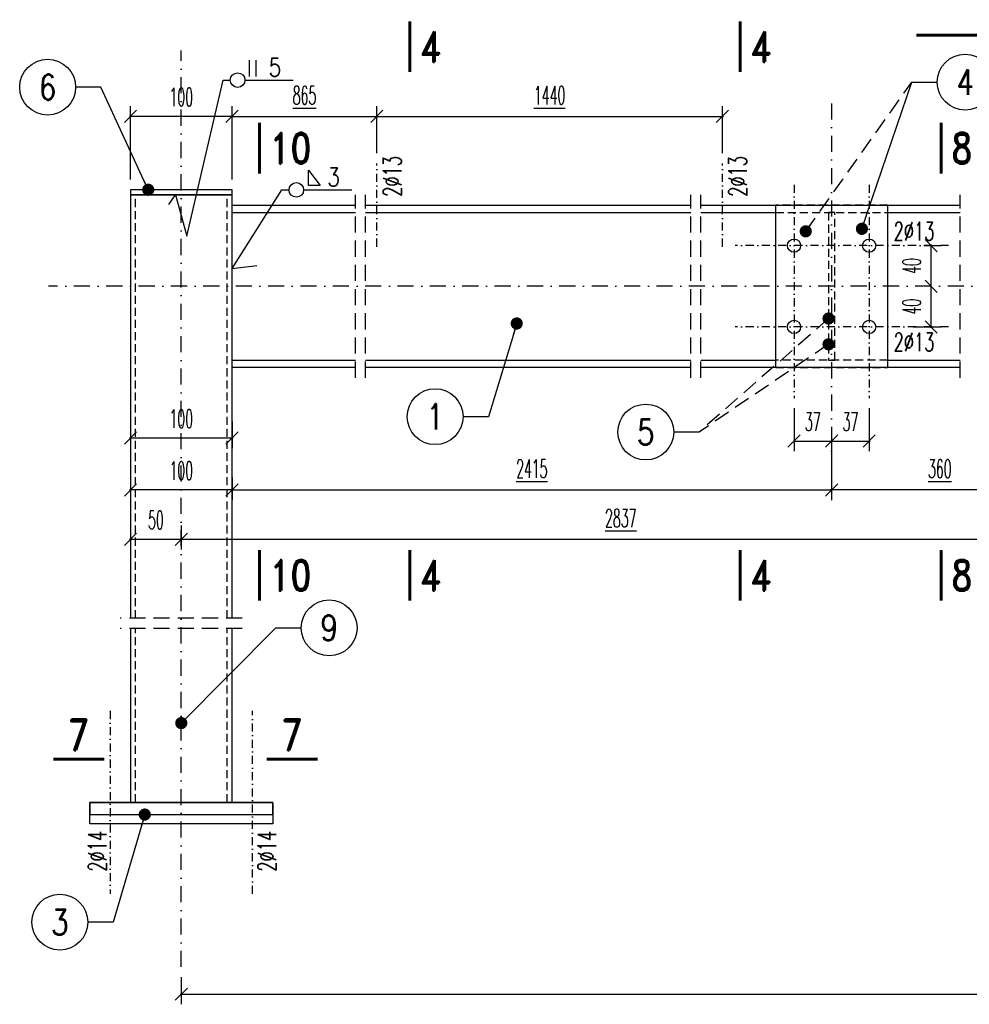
# Model space of a CAD drawing. Header units: millimetres. Extents: x -228255 to 14536, y -140109 to 119945.
# Tile 41 of 123: x -185438 to -184504, y 59353 to 60322. Entities that reach past the tile are written whole.
import ezdxf
from ezdxf.enums import TextEntityAlignment as Align

# ---------------------------------------------------------------- set-up
doc = ezdxf.new("R2010")
doc.units = ezdxf.units.MM
doc.header["$LTSCALE"] = 2.5
for name, pattern in [('DASHDOT', [25.4, 12.7, -6.35, 0, -6.35]), ('DASHDOT2', [12.7, 6.35, -3.175, 0, -3.175]), ('DASHED', [19.05, 12.7, -6.35]), ('DASHED2', [9.525, 6.35, -3.175])]:
    doc.linetypes.add(name, pattern=pattern)
for name, color, linetype in [('Gruba', 6, 'Continuous'), ('Opisy_stal', 7, 'Continuous'), ('Osie', 134, 'DASHDOT'), ('Osie_laczniki', 157, 'DASHDOT2'), ('Przerywana', 5, 'DASHED'), ('stal', 4, 'Continuous'), ('Stal_nw', 181, 'DASHED2'), ('Tekst', 31, 'Continuous'), ('Wymiary', 86, 'Continuous')]:
    doc.layers.add(name, color=color, linetype=linetype)
doc.styles.get("Standard").update_dxf_attribs({"font": 'romans.shx', "width": 0.65})
doc.styles.add('style1', font='romand.shx', dxfattribs={"width": 0.8})
doc.styles.add('style3', font='romans.shx', dxfattribs={"width": 0.5})
doc.dimstyles.new('Skala_10', dxfattribs={"dimtxt": 18, "dimasz": 12, "dimexe": 10, "dimexo": 10, "dimgap": 10, "dimtad": 1, "dimdec": 0, "dimdsep": 46, "dimtxsty": 'style3', "dimblk": 'OBLIQUE', "dimcen": 0, "dimdle": 1, "dimclrd": 256, "dimclre": 256, "dimclrt": 31, "dimadec": 1, "dimazin": 0, "dimtfac": 1, "dimtdec": 0, "dimtix": 1, "dimtmove": 2, "dimatfit": 0, "dimldrblk": 'DOT', "dimfxl": 1, "dimtolj": 1, "dimtzin": 0, "dimlwd": -1, "dimlwe": -1, "dimarcsym": 0})
doc.dimstyles.new('Skala_10$7', dxfattribs={"dimscale": 0, "dimtxt": 18, "dimasz": 12, "dimexe": 10, "dimexo": 15, "dimgap": 5, "dimtad": 1, "dimdec": 0, "dimrnd": 0.5, "dimzin": 9, "dimdsep": 46, "dimtxsty": 'Standard', "dimblk1": 'OBLIQUE', "dimblk2": 'OBLIQUE', "dimsah": 1, "dimcen": 10, "dimdle": 10, "dimclrt": 31, "dimadec": 0, "dimazin": 0, "dimtfac": 1, "dimtdec": 0, "dimtmove": 2, "dimatfit": 3, "dimldrblk": 'DOT', "dimfxl": 1, "dimtolj": 1, "dimtzin": 9, "dimarcsym": 0})

# ---------------------------------------------------------------- blocks, each defined once
blk = doc.blocks.new('_Oblique')
at = {"color": 0, "linetype": 'ByBlock', "lineweight": -2}
blk.add_line((-0.5, -0.5), (0.5, 0.5), dxfattribs=at)
blk = doc.blocks.new('*D1203')
at = {"layer": 'Defpoints', "color": 0, "ltscale": 0.5, "transparency": 16777216}
for p in [(-185279.21, 59390.06), (-183549.21, 59390.06), (-183549.21, 59363.28)]:
    blk.add_point(p, dxfattribs=at)
at = {"layer": 'Wymiary', "ltscale": 0.5, "transparency": 16777216}
for p, q in [((-185279.21, 59380.06), (-185279.21, 59353.28)), ((-183549.21, 59380.06), (-183549.21, 59353.28)), ((-185280.21, 59363.28), (-183548.21, 59363.28))]:
    blk.add_line(p, q, dxfattribs=at)
at = {"layer": 'Wymiary', "ltscale": 0.5, "transparency": 16777216, "xscale": 12, "yscale": 12, "zscale": 12, "rotation": 180}
blk.add_blockref('_Oblique', (-185279.21, 59363.28), dxfattribs=at)
at = {"layer": 'Wymiary', "ltscale": 0.5, "transparency": 16777216, "xscale": 12, "yscale": 12, "zscale": 12}
blk.add_blockref('_Oblique', (-183549.21, 59363.28), dxfattribs=at)
at = {"layer": 'Wymiary', "color": 31, "ltscale": 0.5, "transparency": 16777216, "insert": (-184414.21, 59384.08), "char_height": 18, "attachment_point": 5, "style": 'style3'}
blk.add_mtext('\\A1;\\L5674', dxfattribs=at)
blk = doc.blocks.new('_Dot')
at = {"color": 0, "linetype": 'ByBlock', "lineweight": -2}
blk.add_line((-0.5, 0), (-1, 0), dxfattribs=at)
at = {"color": 0, "linetype": 'ByBlock', "const_width": 0.5}
blk.add_lwpolyline([(-0.25, 0, 1), (0.25, 0, 1)], format="xyb", close=True, dxfattribs=at)
blk = doc.blocks.new('*D1204')
at = {"layer": 'Defpoints', "color": 0, "ltscale": 0.5, "transparency": 16777216}
for p in [(-184639.21, 59930.06), (-185229.21, 59881.75), (-184639.21, 59859.61)]:
    blk.add_point(p, dxfattribs=at)
at = {"layer": 'Wymiary', "ltscale": 0.5, "transparency": 16777216}
for p, q in [((-184639.21, 59920.06), (-184639.21, 59849.61)), ((-185229.21, 59871.75), (-185229.21, 59849.61)), ((-185230.21, 59859.61), (-184638.21, 59859.61))]:
    blk.add_line(p, q, dxfattribs=at)
at = {"layer": 'Wymiary', "ltscale": 0.5, "transparency": 16777216, "xscale": 12, "yscale": 12, "zscale": 12, "rotation": 180}
blk.add_blockref('_Oblique', (-185229.21, 59859.61), dxfattribs=at)
at = {"layer": 'Wymiary', "ltscale": 0.5, "transparency": 16777216, "xscale": 12, "yscale": 12, "zscale": 12}
blk.add_blockref('_Oblique', (-184639.21, 59859.61), dxfattribs=at)
at = {"layer": 'Wymiary', "color": 31, "ltscale": 0.5, "transparency": 16777216, "insert": (-184934.21, 59880.41), "char_height": 18, "attachment_point": 5, "style": 'style3'}
blk.add_mtext('\\A1;\\L2415', dxfattribs=at)
blk = doc.blocks.new('*D1207')
at = {"layer": 'Defpoints', "color": 0, "ltscale": 0.5, "transparency": 16777216}
for p in [(-185329.21, 59826.34), (-185279.21, 59826.34), (-185279.21, 59811.01)]:
    blk.add_point(p, dxfattribs=at)
at = {"layer": 'Wymiary', "ltscale": 0.5, "transparency": 16777216}
for p, q in [((-185330.21, 59811.01), (-185278.21, 59811.01)), ((-185329.21, 59816.34), (-185329.21, 59801.01)), ((-185279.21, 59816.34), (-185279.21, 59801.01))]:
    blk.add_line(p, q, dxfattribs=at)
at = {"layer": 'Wymiary', "ltscale": 0.5, "transparency": 16777216, "xscale": 12, "yscale": 12, "zscale": 12, "rotation": 180}
blk.add_blockref('_Oblique', (-185329.21, 59811.01), dxfattribs=at)
at = {"layer": 'Wymiary', "ltscale": 0.5, "transparency": 16777216, "xscale": 12, "yscale": 12, "zscale": 12}
blk.add_blockref('_Oblique', (-185279.21, 59811.01), dxfattribs=at)
at = {"layer": 'Wymiary', "color": 31, "ltscale": 0.5, "transparency": 16777216, "insert": (-185304.21, 59830.01), "char_height": 18, "attachment_point": 5, "style": 'style3'}
blk.add_mtext('\\A1;50', dxfattribs=at)
blk = doc.blocks.new('*D1209')
at = {"layer": 'Defpoints', "color": 0, "ltscale": 0.5, "transparency": 16777216}
for p in [(-184676.21, 59950.06), (-184639.21, 59921.67), (-184639.21, 59907.71)]:
    blk.add_point(p, dxfattribs=at)
at = {"layer": 'Wymiary', "ltscale": 0.5, "transparency": 16777216}
for p, q in [((-184676.21, 59940.06), (-184676.21, 59897.71)), ((-184677.21, 59907.71), (-184638.21, 59907.71)), ((-184639.21, 59911.67), (-184639.21, 59897.71))]:
    blk.add_line(p, q, dxfattribs=at)
at = {"layer": 'Wymiary', "ltscale": 0.5, "transparency": 16777216, "xscale": 12, "yscale": 12, "zscale": 12, "rotation": 180}
blk.add_blockref('_Oblique', (-184676.21, 59907.71), dxfattribs=at)
at = {"layer": 'Wymiary', "ltscale": 0.5, "transparency": 16777216, "xscale": 12, "yscale": 12, "zscale": 12}
blk.add_blockref('_Oblique', (-184639.21, 59907.71), dxfattribs=at)
at = {"layer": 'Wymiary', "color": 31, "ltscale": 0.5, "transparency": 16777216, "insert": (-184657.71, 59926.71), "char_height": 18, "attachment_point": 5, "style": 'style3'}
blk.add_mtext('\\A1;37', dxfattribs=at)
blk = doc.blocks.new('*D1210')
at = {"layer": 'Defpoints', "color": 0, "ltscale": 0.5, "transparency": 16777216}
for p in [(-184602.21, 59950.06), (-184639.21, 59921.67), (-184602.21, 59907.71)]:
    blk.add_point(p, dxfattribs=at)
at = {"layer": 'Wymiary', "ltscale": 0.5, "transparency": 16777216}
for p, q in [((-184602.21, 59940.06), (-184602.21, 59897.71)), ((-184640.21, 59907.71), (-184601.21, 59907.71)), ((-184639.21, 59911.67), (-184639.21, 59897.71))]:
    blk.add_line(p, q, dxfattribs=at)
at = {"layer": 'Wymiary', "ltscale": 0.5, "transparency": 16777216, "xscale": 12, "yscale": 12, "zscale": 12, "rotation": 180}
blk.add_blockref('_Oblique', (-184639.21, 59907.71), dxfattribs=at)
at = {"layer": 'Wymiary', "ltscale": 0.5, "transparency": 16777216, "xscale": 12, "yscale": 12, "zscale": 12}
blk.add_blockref('_Oblique', (-184602.21, 59907.71), dxfattribs=at)
at = {"layer": 'Wymiary', "color": 31, "ltscale": 0.5, "transparency": 16777216, "insert": (-184620.71, 59926.71), "char_height": 18, "attachment_point": 5, "style": 'style3'}
blk.add_mtext('\\A1;37', dxfattribs=at)
blk = doc.blocks.new('*D1213')
at = {"layer": 'Defpoints', "color": 0, "ltscale": 0.5, "transparency": 16777216}
for p in [(-184541.3, 60060.06), (-184541.3, 60060.06), (-184569.03, 60020.06)]:
    blk.add_point(p, dxfattribs=at)
at = {"layer": 'Wymiary', "ltscale": 0.5, "transparency": 16777216}
for p, q in [((-184541.3, 60019.06), (-184541.3, 60061.06)), ((-184559.03, 60020.06), (-184531.3, 60020.06))]:
    blk.add_line(p, q, dxfattribs=at)
at = {"layer": 'Wymiary', "ltscale": 0.5, "transparency": 16777216, "xscale": 12, "yscale": 12, "zscale": 12}
for p, rotation in [((-184541.3, 60060.06), 90), ((-184541.3, 60020.06), 270)]:
    blk.add_blockref('_Oblique', p, dxfattribs=dict(at, rotation=rotation))
at = {"layer": 'Wymiary', "color": 31, "ltscale": 0.5, "transparency": 16777216, "insert": (-184560.3, 60040.06), "char_height": 18, "attachment_point": 5, "rotation": 90, "style": 'style3'}
blk.add_mtext('\\A1;40', dxfattribs=at)
blk = doc.blocks.new('*D1214')
at = {"layer": 'Defpoints', "color": 0, "ltscale": 0.5, "transparency": 16777216}
for p in [(-184558.6, 60100.06), (-184541.3, 60100.06), (-184541.3, 60060.06)]:
    blk.add_point(p, dxfattribs=at)
at = {"layer": 'Wymiary', "ltscale": 0.5, "transparency": 16777216}
for p, q in [((-184541.3, 60059.06), (-184541.3, 60101.06)), ((-184548.6, 60100.06), (-184531.3, 60100.06))]:
    blk.add_line(p, q, dxfattribs=at)
at = {"layer": 'Wymiary', "ltscale": 0.5, "transparency": 16777216, "xscale": 12, "yscale": 12, "zscale": 12}
for p, rotation in [((-184541.3, 60100.06), 90), ((-184541.3, 60060.06), 270)]:
    blk.add_blockref('_Oblique', p, dxfattribs=dict(at, rotation=rotation))
at = {"layer": 'Wymiary', "color": 31, "ltscale": 0.5, "transparency": 16777216, "insert": (-184560.3, 60080.06), "char_height": 18, "attachment_point": 5, "rotation": 90, "style": 'style3'}
blk.add_mtext('\\A1;40', dxfattribs=at)
blk = doc.blocks.new('Row_obwod_prawa')
at = {"color": 7}
for p, q in [((26.2368, 3.6), (26.2368, 19.6)), ((32.5368, 3.6), (32.5368, 19.6)), ((0, 0), (7.2, 0)), ((21.6, 0), (69.12, 0))]:
    blk.add_line(p, q, dxfattribs=at)
blk.add_circle((14.4, 0), 7.2, dxfattribs=at)
at = {"color": 31, "width": 0.8}
blk.add_attdef('A', (44.9568, 3.6), '', height=18, dxfattribs=at)
blk = doc.blocks.new('Pach_obwod_prawa')
at = {"color": 7}
for p, q in [((26.2368, 4.32), (26.2368, 19.44)), ((26.2368, 19.44), (37.7568, 4.32)), ((0, 0), (7.2, 0)), ((21.6, 0), (69.12, 0)), ((37.7568, 4.32), (26.2368, 4.32))]:
    blk.add_line(p, q, dxfattribs=at)
blk.add_circle((14.4, 0), 7.2, dxfattribs=at)
at = {"color": 31, "width": 0.8}
blk.add_attdef('A', (44.9568, 3.6), '', height=18, dxfattribs=at)
blk = doc.blocks.new('*D1217')
at = {"layer": 'Defpoints', "color": 0, "ltscale": 0.5, "transparency": 16777216}
for p in [(-185329.21, 59890.8), (-185229.21, 59881.75), (-185329.21, 59859.61)]:
    blk.add_point(p, dxfattribs=at)
at = {"layer": 'Wymiary', "ltscale": 0.5, "transparency": 16777216}
for p, q in [((-185329.21, 59880.8), (-185329.21, 59849.61)), ((-185229.21, 59871.75), (-185229.21, 59849.61)), ((-185228.21, 59859.61), (-185330.21, 59859.61))]:
    blk.add_line(p, q, dxfattribs=at)
at = {"layer": 'Wymiary', "ltscale": 0.5, "transparency": 16777216, "xscale": 12, "yscale": 12, "zscale": 12, "rotation": 180}
blk.add_blockref('_Oblique', (-185329.21, 59859.61), dxfattribs=at)
at = {"layer": 'Wymiary', "ltscale": 0.5, "transparency": 16777216, "xscale": 12, "yscale": 12, "zscale": 12}
blk.add_blockref('_Oblique', (-185229.21, 59859.61), dxfattribs=at)
at = {"layer": 'Wymiary', "color": 31, "ltscale": 0.5, "transparency": 16777216, "insert": (-185279.21, 59878.61), "char_height": 18, "attachment_point": 5, "style": 'style3'}
blk.add_mtext('\\A1;100', dxfattribs=at)
blk = doc.blocks.new('Elem_prawy')
at = {"color": 7}
blk.add_line((0, 0), (25, 0), dxfattribs=at)
blk.add_circle((52.5, 0), 27.5, dxfattribs=at)
at = {"color": 31, "width": 0.8}
blk.add_attdef('22', text='', height=25, dxfattribs=at).set_placement((52.5, 0), align=Align.MIDDLE)
blk = doc.blocks.new('Elem_lewy')
at = {"color": 7}
blk.add_line((0, 0), (-25, 0), dxfattribs=at)
blk.add_circle((-52.5, 0), 27.5, dxfattribs=at)
at = {"color": 31, "width": 0.8}
blk.add_attdef('22', text='', height=25, dxfattribs=at).set_placement((-52.5, 0), align=Align.MIDDLE)
blk = doc.blocks.new('*D1228')
at = {"layer": 'Defpoints', "color": 0, "ltscale": 0.5, "transparency": 16777216}
for p in [(-184414.21, 59930.06), (-185279.21, 59834.53), (-184414.21, 59811.01)]:
    blk.add_point(p, dxfattribs=at)
at = {"layer": 'Wymiary', "ltscale": 0.5, "transparency": 16777216}
for p, q in [((-184414.21, 59920.06), (-184414.21, 59801.01)), ((-185279.21, 59824.53), (-185279.21, 59801.01)), ((-185280.21, 59811.01), (-184413.21, 59811.01))]:
    blk.add_line(p, q, dxfattribs=at)
at = {"layer": 'Wymiary', "ltscale": 0.5, "transparency": 16777216, "xscale": 12, "yscale": 12, "zscale": 12, "rotation": 180}
blk.add_blockref('_Oblique', (-185279.21, 59811.01), dxfattribs=at)
at = {"layer": 'Wymiary', "ltscale": 0.5, "transparency": 16777216, "xscale": 12, "yscale": 12, "zscale": 12}
blk.add_blockref('_Oblique', (-184414.21, 59811.01), dxfattribs=at)
at = {"layer": 'Wymiary', "color": 31, "ltscale": 0.5, "transparency": 16777216, "insert": (-184846.71, 59831.81), "char_height": 18, "attachment_point": 5, "style": 'style3'}
blk.add_mtext('\\A1;\\L2837', dxfattribs=at)
blk = doc.blocks.new('*D1229')
at = {"layer": 'Defpoints', "color": 0, "ltscale": 0.5, "transparency": 16777216}
for p in [(-184639.21, 59930.06), (-184426.21, 59930.06), (-184639.21, 59859.61)]:
    blk.add_point(p, dxfattribs=at)
at = {"layer": 'Wymiary', "ltscale": 0.5, "transparency": 16777216}
for p, q in [((-184639.21, 59920.06), (-184639.21, 59849.61)), ((-184426.21, 59920.06), (-184426.21, 59849.61)), ((-184425.21, 59859.61), (-184640.21, 59859.61))]:
    blk.add_line(p, q, dxfattribs=at)
at = {"layer": 'Wymiary', "ltscale": 0.5, "transparency": 16777216, "xscale": 12, "yscale": 12, "zscale": 12, "rotation": 180}
blk.add_blockref('_Oblique', (-184639.21, 59859.61), dxfattribs=at)
at = {"layer": 'Wymiary', "ltscale": 0.5, "transparency": 16777216, "xscale": 12, "yscale": 12, "zscale": 12}
blk.add_blockref('_Oblique', (-184426.21, 59859.61), dxfattribs=at)
at = {"layer": 'Wymiary', "color": 31, "ltscale": 0.5, "transparency": 16777216, "insert": (-184532.71, 59880.41), "char_height": 18, "attachment_point": 5, "style": 'style3'}
blk.add_mtext('\\A1;\\L360', dxfattribs=at)
blk = doc.blocks.new('*D1230')
at = {"layer": 'Defpoints', "color": 0, "ltscale": 0.5, "transparency": 16777216}
for p in [(-185086.71, 60227.34), (-185086.71, 60181.06), (-185229.21, 60155.06)]:
    blk.add_point(p, dxfattribs=at)
at = {"layer": 'Wymiary', "ltscale": 0.5, "transparency": 16777216}
for p, q in [((-185229.21, 60165.06), (-185229.21, 60237.34)), ((-185086.71, 60191.06), (-185086.71, 60237.34)), ((-185230.21, 60227.34), (-185085.71, 60227.34))]:
    blk.add_line(p, q, dxfattribs=at)
at = {"layer": 'Wymiary', "ltscale": 0.5, "transparency": 16777216, "xscale": 12, "yscale": 12, "zscale": 12, "rotation": 180}
blk.add_blockref('_Oblique', (-185229.21, 60227.34), dxfattribs=at)
at = {"layer": 'Wymiary', "ltscale": 0.5, "transparency": 16777216, "xscale": 12, "yscale": 12, "zscale": 12}
blk.add_blockref('_Oblique', (-185086.71, 60227.34), dxfattribs=at)
at = {"layer": 'Wymiary', "color": 31, "ltscale": 0.5, "transparency": 16777216, "insert": (-185157.96, 60248.14), "char_height": 18, "attachment_point": 5, "style": 'style3'}
blk.add_mtext('\\A1;\\L865', dxfattribs=at)
blk = doc.blocks.new('*D1231')
at = {"layer": 'Defpoints', "color": 0, "ltscale": 0.5, "transparency": 16777216}
for p in [(-184746.71, 60227.34), (-185086.71, 60181.06), (-184746.71, 60181.06)]:
    blk.add_point(p, dxfattribs=at)
at = {"layer": 'Wymiary', "ltscale": 0.5, "transparency": 16777216}
for p, q in [((-185086.71, 60191.06), (-185086.71, 60237.34)), ((-184746.71, 60191.06), (-184746.71, 60237.34)), ((-185087.71, 60227.34), (-184745.71, 60227.34))]:
    blk.add_line(p, q, dxfattribs=at)
at = {"layer": 'Wymiary', "ltscale": 0.5, "transparency": 16777216, "xscale": 12, "yscale": 12, "zscale": 12, "rotation": 180}
blk.add_blockref('_Oblique', (-185086.71, 60227.34), dxfattribs=at)
at = {"layer": 'Wymiary', "ltscale": 0.5, "transparency": 16777216, "xscale": 12, "yscale": 12, "zscale": 12}
blk.add_blockref('_Oblique', (-184746.71, 60227.34), dxfattribs=at)
at = {"layer": 'Wymiary', "color": 31, "ltscale": 0.5, "transparency": 16777216, "insert": (-184916.71, 60248.14), "char_height": 18, "attachment_point": 5, "style": 'style3'}
blk.add_mtext('\\A1;\\L1440', dxfattribs=at)
blk = doc.blocks.new('*D1232')
at = {"layer": 'Defpoints', "color": 0, "ltscale": 0.5, "transparency": 16777216}
for p in [(-185329.21, 60227.34), (-185329.21, 60155.06), (-185229.21, 60155.06)]:
    blk.add_point(p, dxfattribs=at)
at = {"layer": 'Wymiary', "ltscale": 0.5, "transparency": 16777216}
for p, q in [((-185329.21, 60165.06), (-185329.21, 60237.34)), ((-185229.21, 60165.06), (-185229.21, 60237.34)), ((-185228.21, 60227.34), (-185330.21, 60227.34))]:
    blk.add_line(p, q, dxfattribs=at)
at = {"layer": 'Wymiary', "ltscale": 0.5, "transparency": 16777216, "xscale": 12, "yscale": 12, "zscale": 12, "rotation": 180}
blk.add_blockref('_Oblique', (-185329.21, 60227.34), dxfattribs=at)
at = {"layer": 'Wymiary', "ltscale": 0.5, "transparency": 16777216, "xscale": 12, "yscale": 12, "zscale": 12}
blk.add_blockref('_Oblique', (-185229.21, 60227.34), dxfattribs=at)
at = {"layer": 'Wymiary', "color": 31, "ltscale": 0.5, "transparency": 16777216, "insert": (-185279.21, 60246.34), "char_height": 18, "attachment_point": 5, "style": 'style3'}
blk.add_mtext('\\A1;100', dxfattribs=at)
blk = doc.blocks.new('*D1202')
at = {"layer": 'Defpoints', "color": 0, "ltscale": 0.5, "transparency": 16777216}
for p in [(-185329.21, 59936.93), (-185229.21, 59936.93), (-185329.21, 59910.69)]:
    blk.add_point(p, dxfattribs=at)
at = {"layer": 'Wymiary', "ltscale": 0.5, "transparency": 16777216}
for p, q in [((-185329.21, 59926.93), (-185329.21, 59900.69)), ((-185229.21, 59926.93), (-185229.21, 59900.69)), ((-185228.21, 59910.69), (-185330.21, 59910.69))]:
    blk.add_line(p, q, dxfattribs=at)
at = {"layer": 'Wymiary', "ltscale": 0.5, "transparency": 16777216, "xscale": 12, "yscale": 12, "zscale": 12, "rotation": 180}
blk.add_blockref('_Oblique', (-185329.21, 59910.69), dxfattribs=at)
at = {"layer": 'Wymiary', "ltscale": 0.5, "transparency": 16777216, "xscale": 12, "yscale": 12, "zscale": 12}
blk.add_blockref('_Oblique', (-185229.21, 59910.69), dxfattribs=at)
at = {"layer": 'Wymiary', "color": 31, "ltscale": 0.5, "transparency": 16777216, "insert": (-185279.21, 59929.69), "char_height": 18, "attachment_point": 5, "style": 'style3'}
blk.add_mtext('\\A1;100', dxfattribs=at)

msp = doc.modelspace()

# ---------------------------------------------------------------- linework, layer by layer
at = {"layer": 'Gruba', "const_width": 3}
for points in [[(-185054.28, 60320.99), (-185054.28, 60270.99)], [(-184729.28, 60320.99), (-184729.28, 60270.99)], [(-184555.69, 60307.3), (-184195.69, 60307.3)], [(-185202.28, 60220.99), (-185202.28, 60170.99)], [(-184531.28, 60220.99), (-184531.28, 60170.99)], [(-185202.28, 59800.6), (-185202.28, 59750.6)], [(-185054.28, 59800.6), (-185054.28, 59750.6)], [(-184729.28, 59800.6), (-184729.28, 59750.6)], [(-184531.28, 59800.6), (-184531.28, 59750.6)], [(-185405.06, 59594.47), (-185355.06, 59594.47)], [(-185195.07, 59594.47), (-185145.07, 59594.47)]]:
    msp.add_lwpolyline(points, dxfattribs=at)
at = {"layer": 'Opisy_stal', "ltscale": 0.5}
for p, q in [((-185273.66, 60109.55), (-185238.16, 60263.01)), ((-185291.6, 60140.59), (-185285.03, 60150.06)), ((-185285.03, 60150.06), (-185273.66, 60109.55)), ((-185229.21, 60077.69), (-185180.39, 60154.98)), ((-185229.21, 60077.69), (-185204.88, 60080.63))]:
    msp.add_line(p, q, dxfattribs=at)
at = {"layer": 'Osie', "ltscale": 0.5}
for p, q in [((-185279.21, 59390.06), (-185279.21, 60292.06)), ((-184639.21, 60240.06), (-184639.21, 59880.06)), ((-183362.52, 60060.06), (-185409.76, 60060.06))]:
    msp.add_line(p, q, dxfattribs=at)
at = {"layer": 'Osie_laczniki', "ltscale": 0.5}
for p, q in [((-185086.71, 60099.06), (-185086.71, 60181.06)), ((-184746.71, 60099.06), (-184746.71, 60181.06)), ((-184676.21, 60160.06), (-184676.21, 59950.06)), ((-184602.21, 60160.06), (-184602.21, 59950.06)), ((-184524.21, 60100.06), (-184734.21, 60100.06)), ((-184524.21, 60020.06), (-184734.21, 60020.06)), ((-185349.21, 59642.06), (-185349.21, 59462.06)), ((-185209.21, 59462.06), (-185209.21, 59642.06))]:
    msp.add_line(p, q, dxfattribs=at)
at = {"layer": 'Przerywana', "ltscale": 0.5}
for p, q in [((-185107.81, 59970.06), (-185107.81, 60150.06)), ((-185097.81, 59970.06), (-185097.81, 60150.06)), ((-184777.81, 59970.06), (-184777.81, 60150.06)), ((-184767.81, 59970.06), (-184767.81, 60150.06)), ((-184512.81, 59970.06), (-184512.81, 60150.06)), ((-185219.21, 59733.28), (-185339.21, 59733.28)), ((-185219.21, 59723.28), (-185339.21, 59723.28))]:
    msp.add_line(p, q, dxfattribs=at)
at = {"layer": 'stal', "ltscale": 0.5}
for p, q in [((-185229.21, 60132.66), (-185107.81, 60132.66)), ((-185097.81, 60132.66), (-184777.81, 60132.66)), ((-184767.81, 60132.66), (-184694.21, 60132.66)), ((-184584.21, 60132.66), (-184512.81, 60132.66)), ((-185229.21, 59987.46), (-185107.81, 59987.46)), ((-185097.81, 59987.46), (-184777.81, 59987.46)), ((-184767.81, 59987.46), (-184694.21, 59987.46)), ((-184584.21, 59987.46), (-184512.81, 59987.46))]:
    msp.add_line(p, q, dxfattribs=at)
for points in [[(-185329.21, 60150.06), (-185229.21, 60150.06), (-185229.21, 60155.06), (-185329.21, 60155.06)], [(-185369.21, 59540.06), (-185189.21, 59540.06), (-185189.21, 59552.06), (-185369.21, 59552.06)], [(-185369.21, 59552.06), (-185189.21, 59552.06), (-185189.21, 59531.09), (-185369.21, 59531.09)]]:
    msp.add_lwpolyline(points, close=True, dxfattribs=at)
for points in [[(-185229.21, 59733.28), (-185229.21, 60150.06), (-185329.21, 60150.06), (-185329.21, 59733.28)], [(-185107.81, 59980.06), (-185229.21, 59980.06), (-185229.21, 60140.06), (-185107.81, 60140.06)], [(-185097.81, 60140.06), (-184777.81, 60140.06)], [(-184767.81, 60140.06), (-184694.21, 60140.06)], [(-184584.21, 60140.06), (-184512.81, 60140.06)], [(-184777.81, 59980.06), (-185097.81, 59980.06)], [(-184694.21, 59980.06), (-184767.81, 59980.06)], [(-184512.81, 59980.06), (-184584.21, 59980.06)], [(-185329.21, 59723.28), (-185329.21, 59552.06), (-185229.21, 59552.06), (-185229.21, 59723.28)]]:
    msp.add_lwpolyline(points, dxfattribs=at)
at = {"layer": 'stal'}
msp.add_lwpolyline([(-184694.21, 60140.06), (-184584.21, 60140.06), (-184584.21, 59980.06), (-184694.21, 59980.06)], close=True, dxfattribs=at)
for centre in [(-184676.21, 60100.06), (-184602.21, 60100.06), (-184676.21, 60020.06), (-184602.21, 60020.06)]:
    msp.add_circle(centre, 6.5, dxfattribs=at)
at = {"layer": 'Stal_nw', "ltscale": 0.5}
for p, q in [((-185324.21, 59733.28), (-185324.21, 60150.06)), ((-185234.21, 59733.28), (-185234.21, 60150.06)), ((-184584.21, 60140.06), (-184694.21, 60140.06)), ((-184694.21, 60132.66), (-184584.21, 60132.66)), ((-184584.21, 59987.46), (-184694.21, 59987.46)), ((-184694.21, 59980.06), (-184584.21, 59980.06)), ((-185324.21, 59552.06), (-185324.21, 59723.28)), ((-185234.21, 59552.06), (-185234.21, 59723.28))]:
    msp.add_line(p, q, dxfattribs=at)
msp.add_lwpolyline([(-184642.21, 59987.46), (-184636.21, 59987.46), (-184636.21, 60132.66), (-184642.21, 60132.66)], close=True, dxfattribs=at)

# ---------------------------------------------------------------- block references
at = {"layer": 'Opisy_stal', "ltscale": 0.5}
for name, p, values in [('Elem_prawy', (-184560.31, 60261.02), {'22': '4'}), ('Elem_lewy', (-185358.23, 60256.07), {'22': '6'}), ('Row_obwod_prawa', (-185238.16, 60263.01), {'A': '5'}), ('Pach_obwod_prawa', (-185180.39, 60154.98), {'A': '3'}), ('Elem_lewy', (-184976.91, 59931.72), {'22': '1'}), ('Elem_lewy', (-184769.62, 59916.59), {'22': '5'}), ('Elem_prawy', (-185186.2, 59723.82), {'22': '9'}), ('Elem_lewy', (-185346.19, 59434.17), {'22': '3'})]:
    msp.add_blockref(name, p, dxfattribs=at).add_auto_attribs(values)

# ---------------------------------------------------------------- texts
at = {"layer": 'Gruba', "style": 'style1', "width": 0.8}
for s, p in [('4', (-185044.28, 60295.99)), ('4', (-184719.28, 60295.99)), ('10', (-185192.28, 60195.99)), ('8', (-184521.28, 60195.99)), ('10', (-185192.28, 59775.6)), ('4', (-185044.28, 59775.6)), ('4', (-184719.28, 59775.6)), ('8', (-184521.28, 59775.6))]:
    msp.add_text(s, height=30, dxfattribs=at).set_placement(p, align=Align.MIDDLE_LEFT)
for p in [(-185380.06, 59594.47), (-185170.07, 59594.47)]:
    msp.add_text('7', height=30, dxfattribs=at).set_placement(p, align=Align.BOTTOM_CENTER)
at = {"layer": 'Tekst', "ltscale": 0.5, "width": 0.65}
for s, p in [('2%%C13', (-185062.63, 60148.14)), ('2%%C13', (-184722.63, 60148.14)), ('2%%C14', (-185352.87, 59483.82)), ('2%%C14', (-185185.94, 59483.82))]:
    msp.add_text(s, height=18, rotation=90, dxfattribs=at).set_placement(p)
for p in [(-184578.18, 60105.26), (-184578.18, 59996.21)]:
    msp.add_text('2%%C13', height=18, dxfattribs=at).set_placement(p)

# ---------------------------------------------------------------- dimensions: what is measured, and where the dimension line sits
at = {"layer": 'Wymiary', "ltscale": 0.5}
for base, p1, p2, picture, middle in [((-185329.21, 60227.34), (-185229.21, 60155.06), (-185329.21, 60155.06), '*D1232', (-185279.21, 60246.34)), ((-184639.21, 59907.71), (-184676.21, 59950.06), (-184639.21, 59921.67), '*D1209', (-184657.71, 59926.71)), ((-184602.21, 59907.71), (-184639.21, 59921.67), (-184602.21, 59950.06), '*D1210', (-184620.71, 59926.71)), ((-185329.21, 59910.69), (-185229.21, 59936.93), (-185329.21, 59936.93), '*D1202', (-185279.21, 59929.69)), ((-185329.21, 59859.61), (-185229.21, 59881.75), (-185329.21, 59890.8), '*D1217', (-185279.21, 59878.61)), ((-185279.21, 59811.01), (-185329.21, 59826.34), (-185279.21, 59826.34), '*D1207', (-185304.21, 59830.01))]:
    dim = msp.add_linear_dim(base=base, p1=p1, p2=p2, dimstyle='Skala_10', dxfattribs=at)
    dim.commit()
    dim.dimension.update_dxf_attribs({"geometry": picture, "text_midpoint": middle})
for base, p1, p2, text, picture, middle in [((-185086.71, 60227.34), (-185229.21, 60155.06), (-185086.71, 60181.06), '%%u865', '*D1230', (-185157.96, 60248.14)), ((-184746.71, 60227.34), (-185086.71, 60181.06), (-184746.71, 60181.06), '%%u1440', '*D1231', (-184916.71, 60248.14)), ((-184414.21, 59811.01), (-185279.21, 59834.53), (-184414.21, 59930.06), '%%u2837', '*D1228', (-184846.71, 59831.81)), ((-184639.21, 59859.61), (-185229.21, 59881.75), (-184639.21, 59930.06), '%%u2415', '*D1204', (-184934.21, 59880.41)), ((-184639.21, 59859.61), (-184426.21, 59930.06), (-184639.21, 59930.06), '%%u360', '*D1229', (-184532.71, 59880.41)), ((-183549.21, 59363.28), (-185279.21, 59390.06), (-183549.21, 59390.06), '%%u5674', '*D1203', (-184414.21, 59384.08))]:
    dim = msp.add_linear_dim(base=base, p1=p1, p2=p2, text=text, dimstyle='Skala_10', dxfattribs=at)
    dim.commit()
    dim.dimension.update_dxf_attribs({"geometry": picture, "text_midpoint": middle})
for base, p1, p2, picture, middle in [((-184541.3, 60100.06), (-184541.3, 60060.06), (-184558.6, 60100.06), '*D1214', (-184560.3, 60080.06)), ((-184541.3, 60060.06), (-184569.03, 60020.06), (-184541.3, 60060.06), '*D1213', (-184560.3, 60040.06))]:
    dim = msp.add_linear_dim(base=base, p1=p1, p2=p2, angle=90, dimstyle='Skala_10', dxfattribs=at)
    dim.commit()
    dim.dimension.update_dxf_attribs({"geometry": picture, "text_midpoint": middle})

# ---------------------------------------------------------------- leaders
at = {"layer": 'Opisy_stal', "ltscale": 0.5}
for points in [[(-185311.73, 60155.06), (-185358.23, 60256.07)], [(-184609.37, 60116.65), (-184560.31, 60261.02)], [(-184949.09, 60023.45), (-184976.91, 59931.72)], [(-185279.21, 59630.09), (-185186.2, 59723.82)], [(-185315.16, 59540.06), (-185346.19, 59434.17)]]:
    msp.add_leader(points, dimstyle='Skala_10$7', override={"dimscale": 1, "dimtad": 0}, dxfattribs=at)
at = {"layer": 'Opisy_stal', "linetype": 'DASHED', "ltscale": 0.5}
for points in [[(-184664.67, 60114.15), (-184560.31, 60261.02)], [(-184642.21, 60028.35), (-184769.62, 59916.59)], [(-184642.21, 60002.96), (-184769.62, 59916.59)]]:
    msp.add_leader(points, dimstyle='Skala_10$7', override={"dimscale": 1, "dimtad": 0}, dxfattribs=at)

doc.saveas('drawing.dxf')
